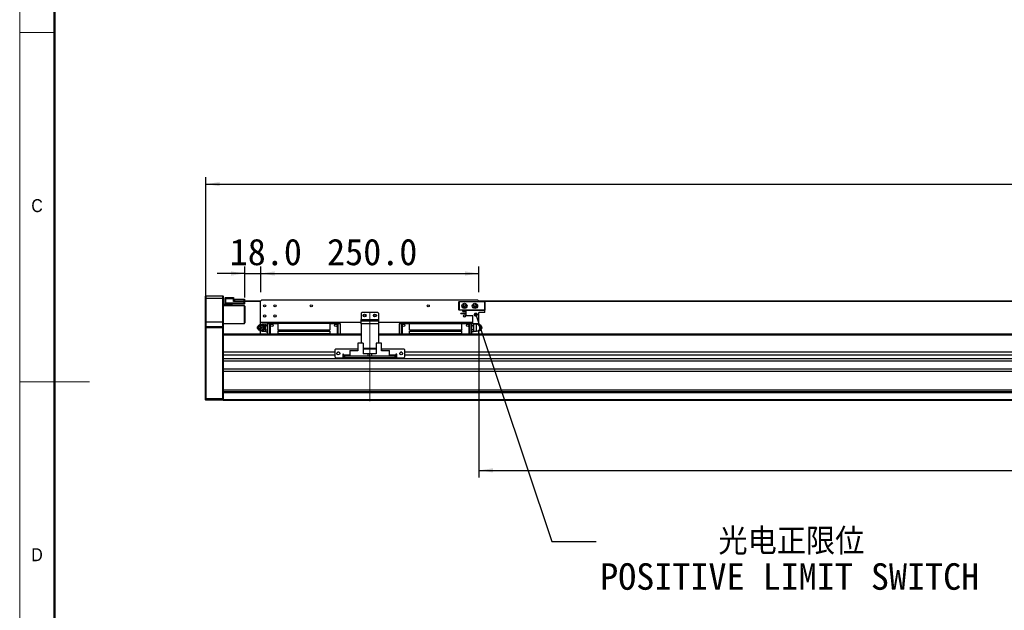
# Model space of a CAD drawing. Header units: millimetres. Extents: x 40 to 3320, y 40 to 2336.
# Tile 2 of 11: x 40 to 1168, y 926 to 1603. Entities that reach past the tile are written whole.
import ezdxf

# ---------------------------------------------------------------- set-up
doc = ezdxf.new("R2010")
doc.units = ezdxf.units.MM
doc.header["$LTSCALE"] = 8
doc.linetypes.add('CENTERX2', pattern=[20.32, 12.7, -2.54, 2.54, -2.54])
doc.layers.add('DIMNS', color=7, linetype='Continuous')
doc.styles.add('SLDTEXTSTYLE0', font='Gothic.ttf', dxfattribs={"width": 0.913})
doc.styles.add('SLDTEXTSTYLE7', font='txt')
doc.styles.add('SLDTEXTSTYLE8', font='txt', dxfattribs={"bigfont": 'bigfont'})
doc.dimstyles.new('SLDDIMSTYLE0', dxfattribs={"dimtxt": 30.4, "dimasz": 16, "dimexe": 0, "dimexo": 0.0625, "dimgap": 7.6, "dimtad": 2, "dimdec": 1, "dimrnd": 1e-09, "dimzin": 4, "dimdsep": 46, "dimtxsty": 'SLDTEXTSTYLE7', "dimsah": 1, "dimcen": 0.09, "dimadec": 0, "dimazin": 1, "dimtfac": 1, "dimtdec": 1, "dimtmove": 0, "dimatfit": 0, "dimfxl": 0, "dimfrac": 2, "dimtolj": 1, "dimtzin": 12, "dimarcsym": 0})
doc.dimstyles.new('SLDDIMSTYLE1', dxfattribs={"dimtxt": 30.4, "dimasz": 16, "dimexe": 0, "dimexo": 0.0625, "dimgap": 7.6, "dimtad": 2, "dimdec": 1, "dimrnd": 1e-09, "dimzin": 4, "dimdsep": 46, "dimtxsty": 'SLDTEXTSTYLE7', "dimsah": 1, "dimcen": 0.09, "dimadec": 0, "dimazin": 1, "dimtfac": 1, "dimtdec": 1, "dimtofl": 0, "dimtmove": 0, "dimatfit": 3, "dimfxl": 0, "dimfrac": 2, "dimtolj": 1, "dimtzin": 12, "dimarcsym": 0})
doc.dimstyles.new('SLDDIMSTYLE4', dxfattribs={"dimtxt": 0.18, "dimasz": 4.8, "dimexe": 0, "dimexo": 0.0625, "dimgap": 0, "dimtad": 0, "dimtih": 1, "dimtoh": 1, "dimdec": 0, "dimrnd": 1e-09, "dimzin": 0, "dimdsep": 46, "dimtxsty": 'Standard', "dimblk1": 'DOT', "dimblk2": 'DOT', "dimsah": 1, "dimcen": 0.09, "dimadec": 0, "dimazin": 0, "dimtfac": 4.8, "dimtdec": 0, "dimtofl": 0, "dimtmove": 0, "dimatfit": 3, "dimldrblk": 'DOT', "dimfxl": 0, "dimfrac": 2, "dimtolj": 1, "dimtzin": 0, "dimarcsym": 0})

# ---------------------------------------------------------------- blocks, each defined once
blk = doc.blocks.new('_D_8')
at = {"layer": 'DIMNS'}
for p, q in [((253.1, 1260.1), (253.1, 1422.4)), ((2549.1, 1260.1), (2549.1, 1422.4)), ((253.1, 1414.4), (2549.1, 1414.4))]:
    blk.add_line(p, q, dxfattribs=at)
for points in [[(253.1, 1414.4), (269.1, 1412), (269.1, 1416.8)], [(2549.1, 1414.4), (2533.1, 1416.8), (2533.1, 1412)]]:
    blk.add_solid(points, dxfattribs=at)
at = {"layer": 'DIMNS', "insert": (1320.5, 1454.3), "char_height": 30.4, "attachment_point": 1, "style": 'SLDTEXTSTYLE7'}
blk.add_mtext('2296.0', dxfattribs=at)
blk = doc.blocks.new('_D_10')
at = {"layer": 'DIMNS'}
for p, q in [((316.1, 1290.6), (316.1, 1320)), ((566.1, 1290.6), (566.1, 1320)), ((316.1, 1312), (566.1, 1312))]:
    blk.add_line(p, q, dxfattribs=at)
for points in [[(316.1, 1312), (332.1, 1309.6), (332.1, 1314.4)], [(566.1, 1312), (550.1, 1314.4), (550.1, 1309.6)]]:
    blk.add_solid(points, dxfattribs=at)
at = {"layer": 'DIMNS', "insert": (392.2, 1351.9), "char_height": 30.4, "attachment_point": 1, "style": 'SLDTEXTSTYLE7'}
blk.add_mtext('250.0', dxfattribs=at)
blk = doc.blocks.new('_D_11')
at = {"layer": 'DIMNS'}
for p, q in [((298.1, 1284.6), (298.1, 1320)), ((316.1, 1290.6), (316.1, 1320)), ((298.1, 1312), (266.1, 1312)), ((298.1, 1312), (316.1, 1312)), ((316.1, 1312), (355.5, 1312))]:
    blk.add_line(p, q, dxfattribs=at)
for points in [[(298.1, 1312), (282.1, 1314.4), (282.1, 1309.6)], [(316.1, 1312), (332.1, 1309.6), (332.1, 1314.4)]]:
    blk.add_solid(points, dxfattribs=at)
at = {"layer": 'DIMNS', "insert": (280.6, 1351.9), "char_height": 30.4, "attachment_point": 1, "style": 'SLDTEXTSTYLE7'}
blk.add_mtext('18.0', dxfattribs=at)
blk = doc.blocks.new('_D_12')
at = {"layer": 'DIMNS'}
for p, q in [((566.1, 1244.2), (566.1, 1078.4)), ((2206.1, 1240.7), (2206.1, 1078.4)), ((566.1, 1086.4), (2206.1, 1086.4))]:
    blk.add_line(p, q, dxfattribs=at)
for points in [[(566.1, 1086.4), (582.1, 1084), (582.1, 1088.8)], [(2206.1, 1086.4), (2190.1, 1088.8), (2190.1, 1084)]]:
    blk.add_solid(points, dxfattribs=at)
at = {"layer": 'DIMNS', "char_height": 30.4, "attachment_point": 1, "style": 'SLDTEXTSTYLE7'}
for s, insert in [('Stroke T=', (1260.1, 1126.3)), ('1640.0', (1435.7, 1126.3))]:
    blk.add_mtext(s, dxfattribs=dict(at, insert=insert))
blk = doc.blocks.new('SW_NOTE_5')
at = {"layer": 'DIMNS', "color": 0, "char_height": 30.4, "attachment_point": 1}
for s, insert, style in [('     光电正限位', (4.7, 15.2), 'SLDTEXTSTYLE8'), ('POSITIVE LIMIT SWITCH', (4.7, -25), 'SLDTEXTSTYLE7')]:
    blk.add_mtext(s, dxfattribs=dict(at, insert=insert, style=style))
blk = doc.blocks.new('_DOT')
at = {"color": 0, "linetype": 'ByBlock', "lineweight": -2}
blk.add_line((-0.5, 0), (-1, 0), dxfattribs=at)
at = {"color": 0, "linetype": 'ByBlock', "const_width": 0.5}
blk.add_lwpolyline([(-0.25, 0, 1), (0.25, 0, 1)], format="xyb", close=True, dxfattribs=at)

msp = doc.modelspace()

# ---------------------------------------------------------------- linework, layer by layer
at = {"color": 7, "linetype": 'Continuous', "lineweight": 18}
for p, q in [((40, 2336), (40, 40)), ((80, 2296), (80, 80)), ((40, 1588), (80, 1588)), ((40, 1188), (120, 1188))]:
    msp.add_line(p, q, dxfattribs=at)
at = {"color": 7, "linetype": 'Continuous', "lineweight": 50}
msp.add_line((80, 2296), (80, 80), dxfattribs=at)
at = {"color": 7, "linetype": 'Continuous', "lineweight": 25}
for p, q in [((253.3619408, 1286.3955843), (253.0619506, 1286.0955867)), ((253.0619506, 1283.3955857), (253.0619506, 1286.0955867)), ((253.3619408, 1286.3955843), (253.3619408, 1283.3955857)), ((253.3619408, 1286.3955843), (272.7619413, 1286.3955843)), ((272.7619413, 1283.3955857), (272.7619413, 1286.3955843)), ((272.7619413, 1286.3955843), (273.0619315, 1286.0955867)), ((273.0619315, 1286.0955867), (273.0619315, 1283.3955857)), ((253.3619408, 1283.3955857), (253.0619506, 1283.3955857)), ((253.0619506, 1256.3955869), (253.0619506, 1283.3955857)), ((253.3619408, 1283.3955857), (253.3619408, 1256.3955869)), ((272.7619413, 1283.3955857), (253.3619408, 1283.3955857)), ((272.7619413, 1256.3955869), (272.7619413, 1283.3955857)), ((272.7619413, 1283.3955857), (273.0619315, 1283.3955857)), ((273.0619315, 1283.3955857), (273.0619315, 1256.3955869)), ((273.0619315, 1276.8955874), (275.8619789, 1276.8955874)), ((283.0619816, 1275.8955854), (273.0619315, 1275.8955854)), ((297.5619439, 1274.8955908), (273.0619315, 1274.8955908)), ((275.5619291, 1284.0955901), (275.8619789, 1284.3955877)), ((275.5619291, 1282.8955847), (275.5619291, 1284.0955901)), ((275.5619291, 1282.8955847), (275.8619789, 1282.8955847)), ((275.5619291, 1278.3955905), (275.5619291, 1282.8955847)), ((275.5619291, 1277.1955851), (275.5619291, 1278.3955905)), ((275.8619789, 1278.3955905), (275.5619291, 1278.3955905)), ((275.8619789, 1276.8955874), (275.5619291, 1277.1955851)), ((275.8619789, 1284.3955877), (275.8619789, 1282.8955847)), ((275.8619789, 1284.3955877), (285.0619558, 1284.3955877)), ((275.8619789, 1282.8955847), (275.8619789, 1278.3955905)), ((285.0619558, 1282.8955847), (275.8619789, 1282.8955847)), ((275.8619789, 1278.3955905), (297.2619537, 1278.3955905)), ((275.8619789, 1278.3955905), (275.8619789, 1276.8955874)), ((297.2619537, 1276.8955874), (275.8619789, 1276.8955874)), ((283.0619816, 1276.8955874), (283.0619816, 1275.8955854)), ((283.0619816, 1275.8955854), (283.0619816, 1274.8955908)), ((285.0619558, 1284.3955877), (285.0619558, 1282.8955847)), ((285.0619558, 1280.0955894), (285.0619558, 1282.8955847)), ((285.0619558, 1280.3955871), (297.2619537, 1280.3955871)), ((297.2619537, 1280.0955894), (285.0619558, 1280.0955894)), ((285.5619792, 1280.5955905), (285.5619792, 1282.5955871)), ((285.5619792, 1282.5955871), (286.061943, 1282.5955871)), ((285.5619792, 1280.3955871), (285.5619792, 1280.5955905)), ((286.061943, 1280.5955905), (285.5619792, 1280.5955905)), ((286.061943, 1282.5955871), (286.061943, 1280.5955905)), ((286.061943, 1282.5955871), (297.0619802, 1282.5955871)), ((286.061943, 1280.5955905), (297.0619802, 1280.5955905)), ((297.0619802, 1280.5955905), (297.0619802, 1282.5955871)), ((297.0619802, 1282.5955871), (297.5619439, 1282.5955871)), ((297.5619439, 1280.5955905), (297.0619802, 1280.5955905)), ((297.2619537, 1280.3955871), (316.061974, 1280.3955871)), ((297.2619537, 1280.3955871), (297.2619537, 1280.0955894)), ((297.2619537, 1280.3955871), (297.5619439, 1280.0955894)), ((297.2619537, 1278.3955905), (297.2619537, 1280.0955894)), ((297.2619537, 1280.0955894), (297.5619439, 1280.0955894)), ((297.2619537, 1276.8955874), (297.2619537, 1278.3955905)), ((297.2619537, 1278.3955905), (297.5619439, 1278.3955905)), ((297.2619537, 1276.8955874), (297.5619439, 1277.1955851)), ((297.5619439, 1282.5955871), (297.5619439, 1280.5955905)), ((297.5619439, 1280.5955905), (316.2619475, 1280.5955905)), ((297.5619439, 1280.0955894), (297.5619439, 1278.3955905)), ((297.5619439, 1278.3955905), (297.5619439, 1277.1955851)), ((298.0619673, 1274.3955898), (297.5619439, 1274.8955908)), ((297.5619439, 1254.8955875), (297.5619439, 1274.8955908)), ((317.0619611, 1281.3955891), (316.061974, 1280.3955871)), ((316.061974, 1255.8955858), (316.061974, 1280.3955871)), ((565.061957, 1281.3955891), (317.0619611, 1281.3955891)), ((543.0619422, 1279.5955884), (543.3619622, 1279.8955861)), ((543.3619622, 1279.4713202), (543.0619422, 1279.5955884)), ((543.0619422, 1270.1955858), (543.0619422, 1279.5955884)), ((543.3619622, 1279.8955861), (543.4862081, 1279.5955884)), ((543.3619622, 1279.8955861), (572.7619533, 1279.8955861)), ((543.4862081, 1279.5955884), (543.3619622, 1279.4713202)), ((543.3619622, 1279.4713202), (543.3619622, 1270.319854)), ((572.6376776, 1279.5955884), (543.4862081, 1279.5955884)), ((566.0619442, 1280.3955871), (565.061957, 1281.3955891)), ((565.8619408, 1280.5955905), (2236.2619046, 1280.5955905)), ((566.0619442, 1280.3955871), (2236.0619906, 1280.3955871)), ((566.0619442, 1279.8955861), (566.0619442, 1280.3955871)), ((572.7619533, 1279.8955861), (572.6376776, 1279.5955884)), ((572.7619533, 1279.4713202), (572.6376776, 1279.5955884)), ((572.7619533, 1279.8955861), (573.0619434, 1279.5955884)), ((573.0619434, 1279.5955884), (572.7619533, 1279.4713202)), ((572.7619533, 1270.319854), (572.7619533, 1279.4713202)), ((573.0619434, 1279.5955884), (573.0619434, 1270.1955858)), ((298.0619673, 1274.3955898), (298.0619673, 1255.3955886)), ((432.0619408, 1267.3955905), (431.0619537, 1266.3955885)), ((431.0619537, 1266.3955885), (431.0619537, 1259.3955855)), ((450.0619475, 1267.3955905), (432.0619408, 1267.3955905)), ((451.0619644, 1266.3955885), (450.0619475, 1267.3955905)), ((451.0619644, 1266.3955885), (451.0619644, 1259.3955855)), ((543.3619622, 1270.319854), (543.0619422, 1270.1955858)), ((543.3619622, 1269.8955881), (543.0619422, 1270.1955858)), ((543.3619622, 1270.319854), (543.4862081, 1270.1955858)), ((543.4862081, 1270.1955858), (543.3619622, 1269.8955881)), ((551.561952, 1269.8955881), (543.3619622, 1269.8955881)), ((543.4862081, 1270.1955858), (572.6376776, 1270.1955858)), ((545.3619663, 1266.3455877), (545.3619663, 1266.6455853)), ((545.3619663, 1266.6455853), (551.561952, 1266.6455853)), ((545.3619663, 1266.3455877), (551.561952, 1266.3455877)), ((547.7619473, 1268.5955885), (547.7619473, 1269.2955854)), ((547.7619473, 1269.2955854), (551.561952, 1269.2955854)), ((547.7619473, 1268.5955885), (551.561952, 1268.5955885)), ((551.561952, 1263.6955875), (551.561952, 1269.8955881)), ((551.561952, 1269.8955881), (573.0619434, 1269.8955881)), ((551.561952, 1263.6955875), (559.1119532, 1263.6955875)), ((559.1119532, 1254.3955865), (559.1119532, 1263.6955875)), ((566.0619442, 1254.3955865), (566.0619442, 1267.2955888)), ((573.0619434, 1267.2955888), (566.0619442, 1267.2955888)), ((572.6376776, 1270.1955858), (572.7619533, 1270.319854)), ((572.6376776, 1270.1955858), (572.7619533, 1269.8955881)), ((573.0619434, 1270.1955858), (572.7619533, 1270.319854)), ((573.0619434, 1270.1955858), (572.7619533, 1269.8955881)), ((573.0619434, 1267.2955888), (573.0619434, 1269.8955881)), ((253.3619408, 1256.3955869), (253.0619506, 1256.3955869)), ((253.0619506, 1251.0955865), (253.0619506, 1256.3955869)), ((253.3619408, 1256.3955869), (253.3619408, 1251.3955879)), ((272.7619413, 1256.3955869), (253.3619408, 1256.3955869)), ((272.7619413, 1251.3955879), (272.7619413, 1256.3955869)), ((273.0619315, 1256.3955869), (272.7619413, 1256.3955869)), ((273.0619315, 1256.3955869), (273.0619315, 1251.0955865)), ((273.0619315, 1254.8955875), (297.5619439, 1254.8955875)), ((297.5619439, 1254.8955875), (298.0619673, 1255.3955886)), ((315.1687984, 1253.3955882), (314.9107102, 1253.027686)), ((431.0619537, 1255.8955858), (316.061974, 1255.8955858)), ((316.061974, 1253.3955882), (316.061974, 1255.8955858)), ((322.0619563, 1253.8955855), (318.7619452, 1253.8955855)), ((318.8923601, 1253.3955882), (319.3479184, 1253.3955882)), ((322.560728, 1254.5143898), (322.0619563, 1254.0155883)), ((322.0619563, 1253.8532476), (322.560728, 1254.5143898)), ((322.0619563, 1254.0155883), (322.0619563, 1253.8532476)), ((322.0619563, 1253.3596876), (322.0619563, 1253.8532476)), ((322.0619563, 1252.8661313), (322.0619563, 1253.3596876)), ((322.560728, 1252.2049892), (322.0619563, 1252.8661313)), ((322.0619563, 1250.8827048), (322.0619563, 1252.8661313)), ((322.0619563, 1250.8827048), (322.560728, 1252.2049892)), ((322.560728, 1254.5143898), (324.0619306, 1254.5143898)), ((324.0619306, 1252.2049892), (322.560728, 1252.2049892)), ((324.0619306, 1255.4955865), (326.5619282, 1255.4955865)), ((324.0619306, 1255.4955865), (324.0619306, 1254.4955882)), ((326.5619282, 1254.4955882), (324.0619306, 1254.4955882)), ((324.0619306, 1254.4955882), (324.0619306, 1242.3955883)), ((327.0619515, 1255.4955865), (326.5619282, 1254.9955855)), ((326.5619282, 1254.9955855), (326.5619282, 1255.4955865)), ((326.5619282, 1254.9955855), (327.0619515, 1254.4955882)), ((326.5619282, 1254.4955882), (326.5619282, 1254.9955855)), ((326.5619282, 1242.3955883), (326.5619282, 1254.4955882)), ((335.6619481, 1255.4955865), (327.0619515, 1255.4955865)), ((327.0619515, 1254.4955882), (327.0619515, 1242.3955883)), ((335.6619481, 1254.4955882), (327.0619515, 1254.4955882)), ((335.6619481, 1255.8955858), (335.6619481, 1254.5855875)), ((335.6619481, 1254.5855875), (335.6619481, 1247.4955889)), ((395.4619769, 1254.5855875), (335.6619481, 1254.5855875)), ((395.4619769, 1255.8955858), (395.4619769, 1254.5855875)), ((404.0619437, 1255.4955865), (395.4619769, 1255.4955865)), ((395.4619769, 1254.5855875), (395.4619769, 1247.4955889)), ((404.0619437, 1254.4955882), (395.4619769, 1254.4955882)), ((404.561967, 1254.9955855), (404.0619437, 1255.4955865)), ((404.0619437, 1254.4955882), (404.561967, 1254.9955855)), ((404.0619437, 1242.3955883), (404.0619437, 1254.4955882)), ((404.561967, 1255.4955865), (404.561967, 1254.9955855)), ((404.561967, 1255.4955865), (407.0619647, 1255.4955865)), ((404.561967, 1254.9955855), (404.561967, 1254.4955882)), ((404.561967, 1254.4955882), (404.561967, 1242.3955883)), ((407.0619647, 1254.4955882), (404.561967, 1254.4955882)), ((407.0619647, 1254.4955882), (407.0619647, 1255.4955865)), ((407.0619647, 1254.4955882), (407.0619647, 1242.3955883)), ((431.0619537, 1259.3955855), (451.0619644, 1259.3955855)), ((431.0619537, 1257.8955862), (431.0619537, 1259.3955855)), ((431.0619537, 1254.3955865), (431.0619537, 1257.8955862)), ((431.0619537, 1257.8955862), (451.0619644, 1257.8955862)), ((451.0619644, 1254.3955865), (431.0619537, 1254.3955865)), ((431.0619537, 1254.3955865), (431.0619537, 1232.2955887)), ((451.0619644, 1259.3955855), (451.0619644, 1257.8955862)), ((451.0619644, 1257.8955862), (451.0619644, 1254.3955865)), ((559.1119532, 1255.8955858), (451.0619644, 1255.8955858)), ((451.0619644, 1254.3955865), (451.0619644, 1232.2955887)), ((475.0619535, 1255.4955865), (477.5619511, 1255.4955865)), ((475.0619535, 1255.4955865), (475.0619535, 1254.4955882)), ((477.5619511, 1254.4955882), (475.0619535, 1254.4955882)), ((475.0619535, 1242.3955883), (475.0619535, 1254.4955882)), ((477.5619511, 1254.9955855), (477.5619511, 1255.4955865)), ((478.0619446, 1255.4955865), (477.5619511, 1254.9955855)), ((477.5619511, 1254.4955882), (477.5619511, 1254.9955855)), ((477.5619511, 1254.9955855), (478.0619446, 1254.4955882)), ((477.5619511, 1242.3955883), (477.5619511, 1254.4955882)), ((486.6619412, 1255.4955865), (478.0619446, 1255.4955865)), ((478.0619446, 1254.4955882), (478.0619446, 1242.3955883)), ((486.6619412, 1254.4955882), (478.0619446, 1254.4955882)), ((486.6619412, 1254.5855875), (486.6619412, 1255.8955858)), ((486.6619412, 1247.4955889), (486.6619412, 1254.5855875)), ((486.6619412, 1254.5855875), (546.4619402, 1254.5855875)), ((546.4619402, 1254.5855875), (546.4619402, 1255.8955858)), ((555.0619666, 1255.4955865), (546.4619402, 1255.4955865)), ((546.4619402, 1247.4955889), (546.4619402, 1254.5855875)), ((555.0619666, 1254.4955882), (546.4619402, 1254.4955882)), ((555.5619601, 1254.9955855), (555.0619666, 1255.4955865)), ((555.0619666, 1254.4955882), (555.5619601, 1254.9955855)), ((555.0619666, 1242.3955883), (555.0619666, 1254.4955882)), ((555.5619601, 1255.4955865), (555.5619601, 1254.9955855)), ((555.5619601, 1255.4955865), (558.0619577, 1255.4955865)), ((555.5619601, 1254.9955855), (555.5619601, 1254.4955882)), ((558.0619577, 1254.4955882), (555.5619601, 1254.4955882)), ((555.5619601, 1254.4955882), (555.5619601, 1242.3955883)), ((558.0619577, 1254.4955882), (558.0619577, 1255.4955865)), ((559.1119532, 1254.5143898), (558.0619577, 1254.5143898)), ((558.0619577, 1242.3955883), (558.0619577, 1254.4955882)), ((559.5631603, 1252.2049892), (558.0619577, 1252.2049892)), ((566.0619442, 1254.3955865), (559.1119532, 1254.3955865)), ((559.5631603, 1254.5143898), (560.0619618, 1253.8532476)), ((560.0619618, 1252.8661313), (559.5631603, 1252.2049892)), ((559.5631603, 1252.2049892), (560.0619618, 1250.8827048)), ((560.0619618, 1254.0155883), (559.6819524, 1254.3955865)), ((560.0619618, 1253.8532476), (560.0619618, 1254.0155883)), ((563.3619432, 1253.8955855), (560.0619618, 1253.8955855)), ((560.0619618, 1253.8532476), (560.0619618, 1253.3596876)), ((560.0619618, 1253.3596876), (560.0619618, 1252.8661313)), ((560.0619618, 1252.8661313), (560.0619618, 1250.8827048)), ((566.5462915, 1253.3955882), (565.1650731, 1253.3955882)), ((566.0619442, 1253.3955882), (566.0619442, 1254.3955865)), ((566.9551198, 1253.3955882), (566.5462915, 1253.3955882)), ((253.3619408, 1251.3955879), (253.0619506, 1251.0955865)), ((253.0619506, 1249.8955886), (253.0619506, 1251.0955865)), ((253.0619506, 1169.019851), (253.0619506, 1249.8955886)), ((253.3619408, 1249.8955886), (253.0619506, 1249.8955886)), ((253.3619408, 1251.3955879), (253.3619408, 1249.8955886)), ((253.3619408, 1251.3955879), (272.7619413, 1251.3955879)), ((272.7619413, 1249.8955886), (253.3619408, 1249.8955886)), ((253.3619408, 1249.8955886), (253.3619408, 1168.8955865)), ((272.7619413, 1249.8955886), (272.7619413, 1251.3955879)), ((273.0619315, 1251.0955865), (272.7619413, 1251.3955879)), ((272.7619413, 1168.8955865), (272.7619413, 1249.8955886)), ((273.0619315, 1249.8955886), (272.7619413, 1249.8955886)), ((273.0619315, 1251.0955865), (273.0619315, 1249.8955886)), ((273.0619315, 1249.8955886), (273.0619315, 1242.1097319)), ((431.0619537, 1242.3955883), (273.0619315, 1242.3955883)), ((273.0619315, 1242.1097319), (273.0619315, 1241.3955863)), ((273.0619315, 1241.3955863), (273.0619315, 1221.8955877)), ((313.2587675, 1251.8569502), (312.9019741, 1251.3362515)), ((312.9019741, 1248.4549257), (313.2587675, 1247.9342232)), ((316.061974, 1242.3955883), (316.061974, 1246.3955889)), ((318.7619452, 1245.8955879), (322.0619563, 1245.8955879)), ((318.8923601, 1246.3955889), (319.3479184, 1246.3955889)), ((321.2332133, 1249.8955886), (320.7537536, 1249.8955886)), ((322.0619563, 1249.8955886), (322.0619563, 1250.8827048)), ((322.0619563, 1248.9084686), (322.0619563, 1249.8955886)), ((322.560728, 1247.5861843), (322.0619563, 1248.9084686)), ((322.0619563, 1246.9250458), (322.0619563, 1248.9084686)), ((322.0619563, 1246.9250458), (322.560728, 1247.5861843)), ((322.0619563, 1246.4314858), (322.0619563, 1246.9250458)), ((322.0619563, 1245.9379259), (322.0619563, 1246.4314858)), ((322.560728, 1245.2767837), (322.0619563, 1245.9379259)), ((322.0619563, 1245.7755889), (322.0619563, 1245.9379259)), ((322.0619563, 1245.7755889), (322.560728, 1245.2767837)), ((322.560728, 1247.5861843), (324.0619306, 1247.5861843)), ((322.560728, 1245.2767837), (324.0619306, 1245.2767837)), ((335.6619481, 1247.4955889), (335.6619481, 1246.9955879)), ((335.6619481, 1247.4955889), (395.4619769, 1247.4955889)), ((395.4619769, 1246.9955879), (335.6619481, 1246.9955879)), ((335.6619481, 1245.7955862), (395.4619769, 1245.7955862)), ((335.6619481, 1245.7955862), (335.6619481, 1242.9655875)), ((335.6619481, 1242.9655875), (335.6619481, 1242.3955883)), ((395.4619769, 1242.9655875), (335.6619481, 1242.9655875)), ((395.4619769, 1247.4955889), (395.4619769, 1246.9955879)), ((395.4619769, 1245.7955862), (395.4619769, 1242.9655875)), ((395.4619769, 1242.9655875), (395.4619769, 1242.3955883)), ((2351.0620002, 1242.3955883), (451.0619644, 1242.3955883)), ((486.6619412, 1247.4955889), (546.4619402, 1247.4955889)), ((486.6619412, 1246.9955879), (486.6619412, 1247.4955889)), ((546.4619402, 1246.9955879), (486.6619412, 1246.9955879)), ((486.6619412, 1242.9655875), (486.6619412, 1245.7955862)), ((486.6619412, 1245.7955862), (546.4619402, 1245.7955862)), ((546.4619402, 1242.9655875), (486.6619412, 1242.9655875)), ((486.6619412, 1242.3955883), (486.6619412, 1242.9655875)), ((546.4619402, 1247.4955889), (546.4619402, 1246.9955879)), ((546.4619402, 1242.9655875), (546.4619402, 1245.7955862)), ((546.4619402, 1242.3955883), (546.4619402, 1242.9655875)), ((559.5631603, 1247.5861843), (558.0619577, 1247.5861843)), ((559.5631603, 1245.2767837), (558.0619577, 1245.2767837)), ((560.0619618, 1248.9084686), (559.5631603, 1247.5861843)), ((559.5631603, 1247.5861843), (560.0619618, 1246.9250458)), ((560.0619618, 1245.9379259), (559.5631603, 1245.2767837)), ((559.5631603, 1245.2767837), (560.0619618, 1245.7755889)), ((560.0619618, 1250.8827048), (560.0619618, 1249.8955886)), ((560.0619618, 1249.8955886), (560.0619618, 1248.9084686)), ((560.0619618, 1248.9084686), (560.0619618, 1246.9250458)), ((560.0619618, 1246.9250458), (560.0619618, 1246.4314858)), ((560.0619618, 1246.4314858), (560.0619618, 1245.9379259)), ((560.0619618, 1245.9379259), (560.0619618, 1245.7755889)), ((560.0619618, 1245.8955879), (563.3619432, 1245.8955879)), ((566.0619442, 1242.3955883), (566.0619442, 1246.3955889)), ((566.9551198, 1246.3955889), (566.5462915, 1246.3955889)), ((568.8173179, 1249.8955886), (568.4312884, 1249.8955886)), ((569.221944, 1251.3362515), (568.8651208, 1251.8569502)), ((568.8651208, 1247.9342232), (569.221944, 1248.4549257)), ((427.5619391, 1232.2955887), (427.5619391, 1223.395587)), ((433.5619513, 1232.2955887), (427.5619391, 1232.2955887)), ((433.5619513, 1232.2955887), (433.5619513, 1219.8955874)), ((448.5619668, 1232.2955887), (448.5619668, 1219.8955874)), ((454.5619492, 1232.2955887), (448.5619668, 1232.2955887)), ((454.5619492, 1223.395587), (454.5619492, 1232.2955887)), ((273.0619315, 1221.8955877), (273.0619315, 1218.4955879)), ((401.0619525, 1221.8955877), (273.0619315, 1221.8955877)), ((401.0619525, 1218.4955879), (273.0619315, 1218.4955879)), ((273.0619315, 1218.4955879), (273.0619315, 1214.1606092)), ((402.0619396, 1225.3955874), (401.0619525, 1224.3955872)), ((401.0619525, 1224.3955872), (401.0619525, 1216.3955878)), ((427.5619391, 1225.3955874), (402.0619396, 1225.3955874)), ((405.8619443, 1221.8955877), (404.2619471, 1221.8955877)), ((411.061943, 1219.3955864), (410.0619558, 1219.3955864)), ((410.0619558, 1219.3955864), (410.0619558, 1215.3955876)), ((411.061943, 1218.4955879), (410.0619558, 1218.4955879)), ((411.061943, 1218.3955881), (411.061943, 1219.3955864)), ((411.061943, 1218.3955881), (411.061943, 1217.3955879)), ((418.3619622, 1223.8955881), (426.1619453, 1223.8955881)), ((418.3619622, 1223.8955881), (418.3619622, 1223.395587)), ((418.3619622, 1223.395587), (418.3619622, 1217.3955879)), ((427.5619391, 1223.395587), (418.3619622, 1223.395587)), ((426.6619388, 1223.395587), (426.1619453, 1223.8955881)), ((448.5619668, 1225.8955865), (433.5619513, 1225.8955865)), ((448.5619668, 1225.3955874), (433.5619513, 1225.3955874)), ((439.0619401, 1219.8955874), (433.5619513, 1219.8955874)), ((439.0619401, 1217.3955879), (439.0619401, 1219.8955874)), ((441.0619442, 1219.8955874), (439.0619401, 1219.8955874)), ((441.0619442, 1217.3955879), (441.0619442, 1219.8955874)), ((443.0619482, 1219.8955874), (441.0619442, 1219.8955874)), ((443.0619482, 1219.8955874), (443.0619482, 1217.3955879)), ((448.5619668, 1219.8955874), (443.0619482, 1219.8955874)), ((480.0619487, 1225.3955874), (454.5619492, 1225.3955874)), ((463.7619559, 1223.395587), (454.5619492, 1223.395587)), ((455.9619431, 1223.8955881), (455.4619495, 1223.395587)), ((455.9619431, 1223.8955881), (463.7619559, 1223.8955881)), ((463.7619559, 1223.395587), (463.7619559, 1223.8955881)), ((463.7619559, 1217.3955879), (463.7619559, 1223.395587)), ((472.0619623, 1219.3955864), (471.0619453, 1219.3955864)), ((471.0619453, 1219.3955864), (471.0619453, 1218.3955881)), ((472.0619623, 1218.4955879), (471.0619453, 1218.4955879)), ((471.0619453, 1217.3955879), (471.0619453, 1218.3955881)), ((472.0619623, 1215.3955876), (472.0619623, 1219.3955864)), ((477.8619412, 1221.8955877), (476.261944, 1221.8955877)), ((481.0619656, 1224.3955872), (480.0619487, 1225.3955874)), ((481.0619656, 1216.3955878), (481.0619656, 1224.3955872)), ((2321.0619096, 1221.8955877), (481.0619656, 1221.8955877)), ((2321.0619096, 1218.4955879), (481.0619656, 1218.4955879)), ((2529.0619735, 1214.1606092), (273.0619315, 1214.1606092)), ((273.0619315, 1214.1606092), (273.0619315, 1212.8529391)), ((273.0619315, 1212.8529391), (273.0619315, 1175.695588)), ((2529.0619735, 1211.7031525), (273.0619315, 1211.7031525)), ((401.0619525, 1216.3955878), (402.0619396, 1215.3955876)), ((402.0619396, 1215.3955876), (410.0619558, 1215.3955876)), ((411.061943, 1215.3955876), (411.061943, 1217.3955879)), ((411.061943, 1217.3955879), (412.0619599, 1217.3955879)), ((412.0619599, 1215.3955876), (411.061943, 1215.3955876)), ((412.0619599, 1217.3955879), (412.0619599, 1215.3955876)), ((470.0619582, 1217.3955879), (412.0619599, 1217.3955879)), ((470.0619582, 1215.3955876), (412.0619599, 1215.3955876)), ((470.0619582, 1215.3955876), (470.0619582, 1217.3955879)), ((470.0619582, 1217.3955879), (471.0619453, 1217.3955879)), ((471.0619453, 1215.3955876), (470.0619582, 1215.3955876)), ((471.0619453, 1217.3955879), (471.0619453, 1215.3955876)), ((472.0619623, 1215.3955876), (480.0619487, 1215.3955876)), ((480.0619487, 1215.3955876), (481.0619656, 1216.3955878)), ((2529.0619735, 1202.2913421), (273.0619315, 1202.2913421)), ((2529.0619735, 1199.8338861), (273.0619315, 1199.8338861)), ((2529.0619735, 1178.3955871), (273.0619315, 1178.3955871)), ((2529.0619735, 1176.3955868), (273.0619315, 1176.3955868)), ((273.0619315, 1175.695588), (273.0619315, 1175.3955866)), ((2529.0619735, 1175.3955866), (273.0619315, 1175.3955866)), ((273.0619315, 1175.3955866), (273.0619315, 1167.3955872)), ((253.0619506, 1169.019851), (253.3619408, 1168.8955865)), ((253.0619506, 1167.1955875), (253.0619506, 1169.019851)), ((253.0619506, 1167.1955875), (253.3619408, 1166.895588)), ((253.3619408, 1168.8955865), (253.3619408, 1166.895588)), ((253.3619408, 1168.8955865), (272.7619413, 1168.8955865)), ((272.7619413, 1166.895588), (253.3619408, 1166.895588)), ((273.0619315, 1169.019851), (272.7619413, 1168.8955865)), ((272.7619413, 1166.895588), (272.7619413, 1168.8955865)), ((273.0619315, 1167.1955875), (272.7619413, 1166.895588)), ((2529.0619735, 1167.3955872), (273.0619315, 1167.3955872)), ((273.0619315, 1167.3955872), (273.0619315, 1166.395587)), ((2529.0619735, 1166.395587), (273.0619315, 1166.395587))]:
    msp.add_line(p, q, dxfattribs=at)
at = {"color": 8, "linetype": 'Continuous', "lineweight": 25}
for p, q in [((318.7619452, 1253.8955855), (318.7619452, 1253.4292052)), ((563.3619432, 1245.8955879), (563.3619432, 1253.8955855)), ((431.0619537, 1241.3955863), (273.0619315, 1241.3955863)), ((318.7619452, 1246.3308397), (318.7619452, 1245.8955879)), ((2351.0620002, 1241.3955863), (451.0619644, 1241.3955863)), ((418.3619622, 1218.3955881), (411.061943, 1218.3955881)), ((471.0619453, 1218.3955881), (463.7619559, 1218.3955881))]:
    msp.add_line(p, q, dxfattribs=at)
at = {"color": 7, "linetype": 'Continuous', "lineweight": 25, "flags": 128}
for points in [[(312.461913, 1249.8955886), (312.633038, 1250.8231821), (313.1201867, 1251.6095574), (313.8493303, 1252.1349947), (314.7093658, 1252.3195046), (315.5694012, 1252.1349947), (316.2985448, 1251.6095574), (316.7856936, 1250.8231821), (316.9567589, 1249.8955886), (316.7856936, 1248.967995), (316.2985448, 1248.181616), (315.5694012, 1247.6561788), (314.7093658, 1247.4716688), (313.8493303, 1247.6561788), (313.1201867, 1248.181616), (312.633038, 1248.967995), (312.461913, 1249.8955886)], [(313.2587675, 1251.8569502), (313.3048419, 1251.9224892), (314.0459065, 1252.6582378), (314.9682883, 1253.0946071), (315.9720902, 1253.1843158), (316.9484738, 1252.9176409), (317.7917008, 1252.3234758), (318.4103374, 1251.466212), (318.737388, 1250.4387508), (318.737388, 1249.3524264), (318.4103374, 1248.3249615), (317.7917008, 1247.4676977), (316.9484738, 1246.8735362), (315.9720902, 1246.6068576), (314.9682883, 1246.6965663), (314.0459065, 1247.1329394), (313.3048419, 1247.8686842), (313.2587675, 1247.9342232)], [(569.6619753, 1249.8955886), (569.4908802, 1250.8231821), (569.221944, 1251.3362515)], [(569.221944, 1248.4549257), (569.4908802, 1248.967995), (569.6619753, 1249.8955886)]]:
    msp.add_lwpolyline(points, dxfattribs=at)
at = {"color": 7, "linetype": 'Continuous', "lineweight": 25}
for centre, radius in [((320.5619525, 1274.8955872), 1.25), ((332.5619525, 1274.8955872), 1.25), ((374.0619525, 1274.8955872), 1.25), ((508.0619525, 1274.8955872), 1.25), ((549.5619525, 1274.8955872), 3), ((549.5619525, 1274.8955872), 1.7), ((549.5619525, 1274.8955872), 1.25), ((561.5619525, 1274.8955872), 3), ((561.5619525, 1274.8955872), 1.7), ((561.5619525, 1274.8955872), 1.25), ((320.5619525, 1263.3955872), 1.25), ((332.5619525, 1263.3955872), 1.25), ((435.0619525, 1263.8955872), 1.7), ((435.0619525, 1263.8955872), 1.25), ((447.0619525, 1263.8955872), 1.7), ((447.0619525, 1263.8955872), 1.25), ((549.5619525, 1263.3955872), 1.25), ((328.8619525, 1252.5955872), 1.5), ((402.2619525, 1252.5955872), 1.5), ((479.8619525, 1252.5955872), 1.5), ((553.2619525, 1252.5955872), 1.5), ((405.0619525, 1220.3955872), 1.7), ((477.0619525, 1220.3955872), 1.7)]:
    msp.add_circle(centre, radius, dxfattribs=at)
for centre, radius, start, end in [((315.7194069, 1249.8955872), 3.3, 0, 90.0000000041), ((318.7619525, 1249.8955872), 4, 90, 117.9917204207), ((563.3619525, 1249.8955872), 4, 0, 90), ((564.0145993, 1249.8955867), 3.5754249, 306.7206095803, 53.2793904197), ((566.1971086, 1249.9725061), 3.2680038, 358.6513313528, 71.7118463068), ((315.7194069, 1249.8955872), 3.3, 269.9999999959, 0), ((318.7619525, 1249.8955872), 4, 242.6870994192, 270), ((563.3619525, 1249.8955872), 4, 270, 0), ((566.1938174, 1249.8197121), 3.2712698, 289.1081757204, 1.3290836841)]:
    msp.add_arc(centre, radius, start, end, dxfattribs=at)
at = {"color": 8, "linetype": 'Continuous', "lineweight": 25}
msp.add_arc((316.2599752, 1249.8955867), 3.0435285, 293.9291862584, 66.0708137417, dxfattribs=at)
at = {"color": 7, "linetype": 'Continuous', "lineweight": 25}
for points, knots in [([(318.8923601, 1253.3955882), (318.4138662, 1253.3955882), (317.612099, 1253.3955882), (316.4303686, 1253.3955882), (315.7176219, 1253.3955882), (315.3065783, 1253.3955882), (315.1687984, 1253.3955882)], [0, 0, 0, 0, 0.3345824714, 0.5606284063, 0.8527246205, 1, 1, 1, 1]), ([(320.7537536, 1249.8955886), (320.4828144, 1250.2531193), (320.0325855, 1250.8472402), (319.4784325, 1251.7907159), (319.1363451, 1252.6118348), (318.9778493, 1253.1209712), (318.8923601, 1253.3955882)], [0, 0, 0, 0, 0.3228997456, 0.5365735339, 0.75003794, 1, 1, 1, 1]), ([(319.3479184, 1253.3955882), (319.7132657, 1252.8879542), (320.3307839, 1252.0299396), (320.9321386, 1250.7816768), (321.1405756, 1250.1682293), (321.2332133, 1249.8955886)], [0, 0, 0, 0, 0.4459525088, 0.7537590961, 1, 1, 1, 1]), ([(568.4312884, 1249.8955886), (568.0677919, 1250.4043151), (567.4458363, 1251.2747647), (566.8475442, 1252.519829), (566.6364102, 1253.1336079), (566.5462915, 1253.3955882)], [0, 0, 0, 0, 0.446321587, 0.7636724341, 1, 1, 1, 1]), ([(566.9551198, 1253.3955882), (567.2403467, 1253.0109581), (567.7226533, 1252.3605649), (568.3545411, 1251.2255323), (568.6334024, 1250.4619092), (568.782642, 1250.0023641), (568.8173179, 1249.8955886)], [0, 0, 0, 0, 0.3444468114, 0.5824449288, 0.9029809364, 1, 1, 1, 1]), ([(313.6735562, 1249.8955886), (313.6850199, 1250.0212079), (313.7079469, 1250.2724419), (313.8864594, 1250.6068222), (314.1493984, 1250.8610138), (314.4777209, 1251.0063543), (314.8315555, 1251.0264607), (315.1717793, 1250.9190927), (315.4598063, 1250.6962492), (315.6633088, 1250.383466), (315.7370782, 1250.0988933), (315.7513584, 1249.8098824), (315.7054753, 1249.5185306), (315.5337004, 1249.1843847), (315.2688991, 1248.9301771), (314.9411091, 1248.784817), (314.5871311, 1248.7647111), (314.2470159, 1248.8720885), (313.958721, 1249.0949144), (313.7561707, 1249.4077465), (313.6796643, 1249.6921987), (313.6747329, 1249.8564078), (313.6735562, 1249.8955886)], [0, 0, 0, 0, 0.05368671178, 0.10737146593, 0.16105561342, 0.21474365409, 0.26843093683, 0.3221167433, 0.37580453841, 0.42949067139, 0.4831754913, 0.49999951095, 0.55368622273, 0.60737144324, 0.66106149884, 0.71474202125, 0.76842933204, 0.82211528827, 0.87580277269, 0.92948890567, 0.98317586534, 1, 1, 1, 1]), ([(314.8767952, 1246.7916916), (314.8774905, 1246.7906483), (314.97047, 1246.6511265), (315.0700063, 1246.5228782), (315.1687984, 1246.3955889)], [0, 0, 0, 0, 0.0074776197, 1, 1, 1, 1]), ([(315.1687984, 1246.3955889), (315.4805271, 1246.3955889), (316.0038439, 1246.3955889), (316.992332, 1246.3955889), (317.9522737, 1246.3955889), (318.581747, 1246.3955889), (318.8923601, 1246.3955889)], [0, 0, 0, 0, 0.3312916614, 0.5561582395, 0.7809865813, 1, 1, 1, 1]), ([(318.8923601, 1246.3955889), (319.0017768, 1246.7488452), (319.1843201, 1247.3381935), (319.6229703, 1248.2749409), (320.1566195, 1249.1064517), (320.5445833, 1249.6191616), (320.7537536, 1249.8955886)], [0, 0, 0, 0, 0.3204928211, 0.5346880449, 0.7491275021, 1, 1, 1, 1]), ([(321.2332133, 1249.8955886), (321.0575166, 1249.4021534), (320.7568918, 1248.5578641), (320.0205463, 1247.3102609), (319.559632, 1246.6834873), (319.3479184, 1246.3955889)], [0, 0, 0, 0, 0.4319420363, 0.7390717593, 1, 1, 1, 1]), ([(565.2180914, 1246.3955889), (565.2928475, 1246.3955889), (565.7208365, 1246.3955889), (566.1730584, 1246.3955889), (566.5462915, 1246.3955889)], [0, 0, 0, 0, 0.17466820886, 1, 1, 1, 1]), ([(566.5462915, 1246.3955889), (566.7251885, 1246.8908686), (567.0349955, 1247.7485753), (567.7713581, 1248.9929001), (568.2292702, 1249.6192571), (568.4312884, 1249.8955886)], [0, 0, 0, 0, 0.4330016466, 0.7498559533, 1, 1, 1, 1]), ([(568.8173179, 1249.8955886), (568.6929971, 1249.5138016), (568.4830563, 1248.8690772), (567.9303441, 1247.7637993), (567.3961322, 1246.9890843), (567.0518266, 1246.5257328), (566.9551198, 1246.3955889)], [0, 0, 0, 0, 0.3434814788, 0.5800378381, 0.8820430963, 1, 1, 1, 1])]:
    msp.add_open_spline(points, degree=3, knots=knots, dxfattribs=at)
at = {"layer": 'DIMNS', "linetype": 'CENTERX2', "lineweight": 18}
msp.add_line((441.0619525, 1165.5955872), (441.0619525, 1275.1955872), dxfattribs=at)

# ---------------------------------------------------------------- block references
at = {"layer": 'DIMNS'}
msp.add_blockref('SW_NOTE_5', (700.3269231, 1004.9923074), dxfattribs=at)

# ---------------------------------------------------------------- texts
at = {"color": 7, "linetype": 'Continuous', "lineweight": 0, "char_height": 14.8166667, "attachment_point": 1, "style": 'SLDTEXTSTYLE0'}
for s, insert in [('C', (53.3333333, 1397.1704528)), ('D', (53.3333333, 997.1704528))]:
    msp.add_mtext(s, dxfattribs=dict(at, insert=insert))

# ---------------------------------------------------------------- dimensions: what is measured, and where the dimension line sits
at = {"layer": 'DIMNS'}
for base, p1, p2, dimstyle, picture, middle in [((2549.0619525, 1414.3955872), (253.0619525, 1249.8955872), (2549.0619525, 1249.8955872), 'SLDDIMSTYLE1', '_D_8', (1379.902974, 1414.3955872)), ((316.0619525, 1311.9919623), (298.0619525, 1274.3955872), (316.0619525, 1280.3955872), 'SLDDIMSTYLE0', '_D_11', (318.060484, 1311.9919623)), ((566.0619525, 1311.9919623), (316.0619525, 1280.3955872), (566.0619525, 1280.3955872), 'SLDDIMSTYLE1', '_D_10', (440.6717611, 1311.9919623))]:
    dim = msp.add_linear_dim(base=base, p1=p1, p2=p2, dimstyle=dimstyle, dxfattribs=at)
    dim.commit()
    dim.dimension.update_dxf_attribs({"geometry": picture, "text_midpoint": middle, "dimtype": 160})
dim = msp.add_linear_dim(base=(2206.0619525, 1086.3955872), p1=(566.0619525, 1254.3955872), p2=(2206.0619525, 1250.8955872), text='Stroke T=<>', dimstyle='SLDDIMSTYLE1', dxfattribs=at)
dim.commit()
dim.dimension.update_dxf_attribs({"geometry": '_D_12', "text_midpoint": (1407.3182794, 1086.3955872), "dimtype": 160})

# ---------------------------------------------------------------- leaders
msp.add_leader([(562.556186, 1264.9004737), (649.5269231, 1004.9923074), (700.3269231, 1004.9923074)], dimstyle='SLDDIMSTYLE4', dxfattribs=at)

doc.saveas('drawing.dxf')
